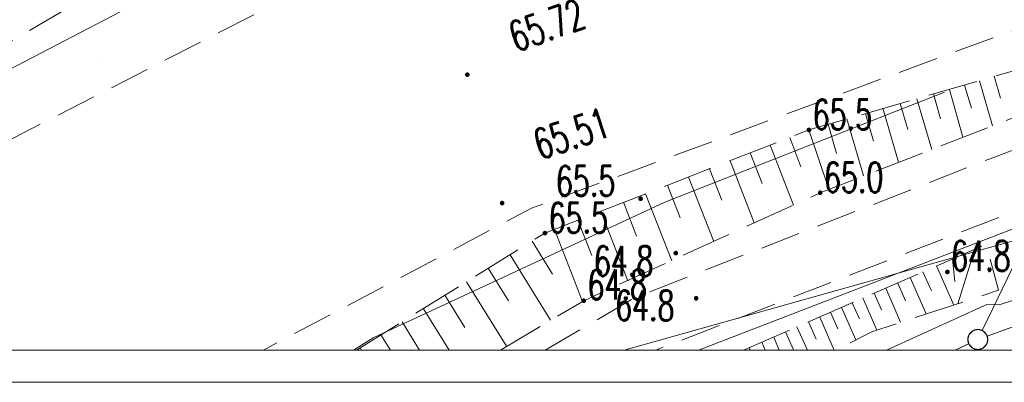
# Model space of a CAD drawing. Header units: millimetres. Extents: x 6487905018 to 6488192500, y 5882180700 to 5882375224.
# Tile 3 of 256: x 6487944920 to 6487969533, y 5882180700 to 5882189765. Entities that reach past the tile are written whole.
import ezdxf
from ezdxf.xclip import XClip

# ---------------------------------------------------------------- set-up
doc = ezdxf.new("R2010")
doc.units = ezdxf.units.MM
doc.header["$MEASUREMENT"] = 0
doc.header["$XCLIPFRAME"] = 2
for name, pattern in [('L_0_03', [1000, 500, -500]), ('L_0_04', [1500, 1000, -500]), ('L_0_05', [1750, 1250, -500]), ('Wipeout_Contour', [1000, 0, -1000])]:
    doc.linetypes.add(name, pattern=pattern)
for name, color, linetype in [('Mapa cyfrowa', 7, 'Continuous'), ('Zamość 06.10._2_202_Punkt_graniczny_stabilizowany_trwale', 7, 'Continuous'), ('Zamość 06.10._2_Mapa cyfrowa', 7, 'Continuous')]:
    doc.layers.add(name, color=color, linetype=linetype)
for name, color, linetype, lineweight in [('tabelka i ramka_Nr_pióra__1', 7, 'Continuous', 0), ('Zamość 06.10._2_000_Inne__niezydentyfikowane__Nr_pióra__7', 7, 'Continuous', 5), ('Zamość 06.10._2_0_Nr_pióra__7', 7, 'Continuous', 5), ('Zamość 06.10._2_202_Punkt_graniczny_stabilizowany_trwale_Nr_pióra__7', 7, 'Continuous', 5), ('Zamość 06.10._2_217_Granica_konturu_klasyfikcyjnego_Nr_pióra__96', 8, 'Continuous', 15), ('Zamość 06.10._2_218_Granica_uzytku_Nr_pióra__96', 8, 'Continuous', 15), ('Zamość 06.10._2_219_Linia_granicy_Nr_pióra__96', 8, 'Continuous', 15), ('Zamość 06.10._2_bariera_drogowa_ochronna__linia__Nr_pióra__7', 7, 'Continuous', 5), ('Zamość 06.10._2_chodnik__powierzchnia__Nr_pióra__7', 7, 'Continuous', 5), ('Zamość 06.10._2_jezdnia__powierzchnia__Nr_pióra__7', 7, 'Continuous', 5), ('Zamość 06.10._2_przewod_elektroenergetyczny__linia__Nr_pióra__1', 7, 'Continuous', 0), ('Zamość 06.10._2_przewod_wodociagowy__linia__Nr_pióra__5', 7, 'Continuous', 5), ('Zamość 06.10._2_punkt_wysokosciowy_naturalny_Atr2_Nr_pióra__7', 7, 'Continuous', 5), ('Zamość 06.10._2_punkt_wysokosciowy_naturalny_Nr_pióra__7', 7, 'Continuous', 5), ('Zamość 06.10._2_punkt_wysokosciowy_sztuczny_Atr2_Nr_pióra__7', 7, 'Continuous', 5), ('Zamość 06.10._2_punkt_wysokosciowy_sztuczny_Nr_pióra__7', 7, 'Continuous', 5), ('Zamość 06.10._2_rura_ochronna___przewod_elektroenergetyczny__linia__Nr_pióra__7', 7, 'Continuous', 5), ('Zamość 06.10._2_skarpa_nieumocniona__powierzchnia__Nr_pióra__7', 7, 'Continuous', 5)]:
    doc.layers.add(name, color=color, linetype=linetype, lineweight=lineweight)
doc.styles.add('GENERATED_STYLE_1', font='Simplex.shx')
doc.linetypes.add('L_0_A0_SHX', pattern='A,0,[1,PZT Orlen Zamość.pdf1.Shx,S=15.277778,R=0,X=0,Y=0],-3500,0', length=3500)

# ---------------------------------------------------------------- blocks, each defined once
blk = doc.blocks.new('Rysunek_1_2')
at = {"color": 254, "linetype": 'Wipeout_Contour', "lineweight": 0, "ltscale": 70061284114.24681}
blk.add_wipeout([(6487915525.867126, 5882181505.900702), (6488146644.289524, 5882181505.900702), (6488146644.289524, 5882373115.540435), (6488107628.768834, 5882373115.540435), (6488107628.768834, 5882320263.490532), (6488101226.436201, 5882320263.490532), (6488101226.436201, 5882373115.540435), (6487915525.867126, 5882373115.540435)], dxfattribs=at).dxf.layer = 'Zamość 06.10._2_Mapa cyfrowa'
at = {"layer": 'Zamość 06.10._2_punkt_wysokosciowy_naturalny_Nr_pióra__7', "linetype": 'Continuous'}
for points in [[(6487964650.000001, 5882186965, 1), (6487964650.000001, 5882187055, 1)], [(6487960440.000001, 5882185245, 1), (6487960440.000001, 5882185335, 1)], [(6487964930, 5882185395.000001, 1), (6487964930, 5882185485, 1)], [(6487958050, 5882184385, 1), (6487958050, 5882184475, 1)], [(6487961320.000001, 5882183885, 1), (6487961320.000001, 5882183975, 1)], [(6487968110.000001, 5882183415, 1), (6487968110.000001, 5882183505, 1)], [(6487961830, 5882182755, 1), (6487961830, 5882182845, 1)], [(6487959020, 5882182695, 1), (6487959020, 5882182785, 1)]]:
    blk.add_hatch(color=256, dxfattribs=at).paths.add_polyline_path(points)
at = {"layer": 'Zamość 06.10._2_punkt_wysokosciowy_sztuczny_Nr_pióra__7', "linetype": 'Continuous'}
for points in [[(6487956110.000001, 5882188345, 1), (6487956110.000001, 5882188435, 1)], [(6487956980.000001, 5882185135, 1), (6487956980.000001, 5882185225, 1)]]:
    blk.add_hatch(color=256, dxfattribs=at).paths.add_polyline_path(points)
at = {"layer": 'Zamość 06.10._2_000_Inne__niezydentyfikowane__Nr_pióra__7', "linetype": 'Continuous', "flags": 128}
for points in [[(6487968910, 5882188240), (6487969240.000001, 5882187110)], [(6487969280.000001, 5882188350), (6487969440.000001, 5882187800)], [(6487968160, 5882188020), (6487968500, 5882186830)], [(6487968540, 5882188130), (6487968710, 5882187550)], [(6487967350, 5882187790), (6487967720, 5882186520)], [(6487967760, 5882187910), (6487967940.000001, 5882187290)], [(6487966500, 5882187550), (6487966890, 5882186200)], [(6487966930, 5882187670), (6487967120, 5882187020)], [(6487965600, 5882187290), (6487966010, 5882185860)], [(6487966060, 5882187420), (6487966260, 5882186730.000001)], [(6487964650.000001, 5882187010), (6487965150.000001, 5882185530)], [(6487965130, 5882187150.000001), (6487965340, 5882186420)], [(6487964170, 5882186820), (6487964450, 5882186090)], [(6487963680, 5882186630), (6487964260, 5882185130)], [(6487962680, 5882186240), (6487963280.000001, 5882184690.000001)], [(6487963180, 5882186440.000001), (6487963480.000001, 5882185670)], [(6487962160, 5882186040), (6487962470, 5882185250)], [(6487961640, 5882185830), (6487962270, 5882184220)], [(6487961110.000001, 5882185630), (6487961430, 5882184810)], [(6487960560, 5882185410), (6487961220, 5882183740)], [(6487960010, 5882185200), (6487960340, 5882184350)], [(6487959450, 5882184980.000001), (6487960120, 5882183240)], [(6487958290, 5882184520), (6487958990.000001, 5882182720)], [(6487958870, 5882184750), (6487959220, 5882183870)], [(6487957730.000001, 5882184230.000001), (6487958240.000001, 5882183400.000001)], [(6487968800, 5882184030), (6487968370, 5882182660)], [(6487957180, 5882183890), (6487958190.000001, 5882182250)], [(6487968240.000001, 5882183780), (6487968300, 5882183220)], [(6487956630, 5882183550), (6487957140, 5882182740)], [(6487967840, 5882183610), (6487968270, 5882182630)], [(6487967180, 5882183320), (6487967580, 5882182410)], [(6487967500, 5882183460), (6487967710, 5882182990)], [(6487956090, 5882183210), (6487957090, 5882181600)], [(6487966570.000001, 5882183050), (6487966940.000001, 5882182200)], [(6487966870, 5882183180), (6487967060, 5882182740)], [(6487955550, 5882182880), (6487956050, 5882182070)], [(6487966000, 5882182810), (6487966350, 5882182000)], [(6487966280.000001, 5882182930), (6487966460, 5882182510)], [(6487965460, 5882182570), (6487965820.000001, 5882181760)], [(6487965730.000001, 5882182690.000001), (6487965910, 5882182290)], [(6487955010, 5882182540), (6487955653.873148, 5882181505.900702)], [(6487964920, 5882182330), (6487965282.996119, 5882181505.900702)], [(6487965190.000001, 5882182450), (6487965370, 5882182040)], [(6487954480.000001, 5882182210), (6487954916.719817, 5882181505.900702)], [(6487964350, 5882182090), (6487964608.862189, 5882181505.900702)], [(6487964640, 5882182210), (6487964830, 5882181780)], [(6487953950, 5882181890), (6487954189.756249, 5882181505.900702)], [(6487963770, 5882181830), (6487963908.899699, 5882181505.900702)], [(6487964060, 5882181960), (6487964260, 5882181510)], [(6487953430, 5882181560), (6487953463.291875, 5882181505.900702)], [(6487963160, 5882181560), (6487963183.596502, 5882181505.900702)], [(6487963470, 5882181700), (6487963554.390999, 5882181505.900702)]]:
    blk.add_lwpolyline(points, dxfattribs=at)
at = {"layer": 'Zamość 06.10._2_0_Nr_pióra__7', "linetype": 'Continuous'}
for p, q in [((6487947000, 5882188730.000001), (6487947000.05, 5882188730.000001)), ((6487956110.000001, 5882188390), (6487956110.05, 5882188390)), ((6487968910, 5882188240), (6487968910.05, 5882188240)), ((6487969280.000001, 5882188350), (6487969280.05, 5882188350)), ((6487968160, 5882188020), (6487968160.05, 5882188020)), ((6487968540, 5882188130), (6487968540.05, 5882188130)), ((6487967350, 5882187790), (6487967350.05, 5882187790)), ((6487967760, 5882187910), (6487967760.05, 5882187910)), ((6487968040, 5882187950), (6487968040.05, 5882187950)), ((6487969440.000001, 5882187800), (6487969440.05, 5882187800)), ((6487966500, 5882187550), (6487966500.05, 5882187550)), ((6487966930, 5882187670), (6487966930.05, 5882187670)), ((6487968710, 5882187550), (6487968710.05, 5882187550)), ((6487965600, 5882187290), (6487965600.05, 5882187290)), ((6487966060, 5882187420), (6487966060.05, 5882187420)), ((6487967940.000001, 5882187290), (6487967940.05, 5882187290)), ((6487964650.000001, 5882187010), (6487964650.05, 5882187010)), ((6487964650.000001, 5882187010), (6487964650.05, 5882187010)), ((6487965130, 5882187150.000001), (6487965130.05, 5882187150.000001)), ((6487967120, 5882187020), (6487967120.05, 5882187020)), ((6487969240.000001, 5882187110), (6487969240.05, 5882187110)), ((6487964170, 5882186820), (6487964170.05, 5882186820)), ((6487966260, 5882186730.000001), (6487966260.05, 5882186730.000001)), ((6487968500, 5882186830), (6487968500.05, 5882186830)), ((6487963680, 5882186630), (6487963680.05, 5882186630)), ((6487967720, 5882186520), (6487967720.05, 5882186520)), ((6487962680, 5882186240), (6487962680.05, 5882186240)), ((6487963180, 5882186440.000001), (6487963180.05, 5882186440.000001)), ((6487965340, 5882186420), (6487965340.05, 5882186420)), ((6487969180, 5882186290), (6487969180.05, 5882186290)), ((6487962160, 5882186040), (6487962160.05, 5882186040)), ((6487964450, 5882186090), (6487964450.05, 5882186090)), ((6487966890, 5882186200), (6487966890.05, 5882186200)), ((6487961640, 5882185830), (6487961640.05, 5882185830)), ((6487966010, 5882185860), (6487966010.05, 5882185860)), ((6487961110.000001, 5882185630), (6487961110.05, 5882185630)), ((6487963480.000001, 5882185670), (6487963480.05, 5882185670)), ((6487965150.000001, 5882185530), (6487965150.05, 5882185530)), ((6487960440.000001, 5882185290), (6487960440.05, 5882185290)), ((6487960560, 5882185410), (6487960560.05, 5882185410)), ((6487962470, 5882185250), (6487962470.05, 5882185250)), ((6487964930, 5882185440.000001), (6487964930.05, 5882185440.000001)), ((6487964930, 5882185440.000001), (6487964930.05, 5882185440.000001)), ((6487956980.000001, 5882185180), (6487956980.05, 5882185180)), ((6487957710, 5882185050), (6487957710.05, 5882185050)), ((6487960010, 5882185200), (6487960010.05, 5882185200)), ((6487961050, 5882185200), (6487961050.05, 5882185200)), ((6487964260, 5882185130), (6487964260.05, 5882185130)), ((6487959450, 5882184980.000001), (6487959450.05, 5882184980.000001)), ((6487961430, 5882184810), (6487961430.05, 5882184810)), ((6487958290, 5882184520), (6487958290.05, 5882184520)), ((6487958870, 5882184750), (6487958870.05, 5882184750)), ((6487963280.000001, 5882184690.000001), (6487963280.05, 5882184690.000001)), ((6487958050, 5882184430), (6487958050.05, 5882184430)), ((6487958050, 5882184430), (6487958050.05, 5882184430)), ((6487960340, 5882184350), (6487960340.05, 5882184350)), ((6487957730.000001, 5882184230.000001), (6487957730.05, 5882184230.000001)), ((6487962270, 5882184220), (6487962270.05, 5882184220)), ((6487968800, 5882184030), (6487968800.05, 5882184030)), ((6487969080, 5882184150.000001), (6487969080.05, 5882184150.000001)), ((6487957180, 5882183890), (6487957180.05, 5882183890)), ((6487959220, 5882183870), (6487959220.05, 5882183870)), ((6487961320.000001, 5882183930), (6487961320.05, 5882183930)), ((6487968240.000001, 5882183780), (6487968240.05, 5882183780)), ((6487956630, 5882183550), (6487956630.05, 5882183550)), ((6487961220, 5882183740), (6487961220.05, 5882183740)), ((6487967840, 5882183610), (6487967840.05, 5882183610)), ((6487958240.000001, 5882183400.000001), (6487958240.05, 5882183400.000001)), ((6487967180, 5882183320), (6487967180.05, 5882183320)), ((6487967500, 5882183460), (6487967500.05, 5882183460)), ((6487968110.000001, 5882183460), (6487968110.05, 5882183460)), ((6487956090, 5882183210), (6487956090.05, 5882183210)), ((6487960120, 5882183240), (6487960120.05, 5882183240)), ((6487966570.000001, 5882183050), (6487966570.05, 5882183050)), ((6487966870, 5882183180), (6487966870.05, 5882183180)), ((6487968300, 5882183220), (6487968300.05, 5882183220)), ((6487955550, 5882182880), (6487955550.05, 5882182880)), ((6487960280.000001, 5882182810), (6487960280.05, 5882182810)), ((6487961830, 5882182800), (6487961830.05, 5882182800)), ((6487966000, 5882182810), (6487966000.05, 5882182810)), ((6487966280.000001, 5882182930), (6487966280.05, 5882182930)), ((6487967710, 5882182990), (6487967710.05, 5882182990)), ((6487969390, 5882183000), (6487969390.05, 5882183000)), ((6487957140, 5882182740), (6487957140.05, 5882182740)), ((6487958990.000001, 5882182720), (6487958990.05, 5882182720)), ((6487959020, 5882182740), (6487959020.05, 5882182740)), ((6487959020, 5882182740), (6487959020.05, 5882182740)), ((6487965460, 5882182570), (6487965460.05, 5882182570)), ((6487965730.000001, 5882182690.000001), (6487965730.05, 5882182690.000001)), ((6487967060, 5882182740), (6487967060.05, 5882182740)), ((6487968270, 5882182630), (6487968270.05, 5882182630)), ((6487968370, 5882182660), (6487968370.05, 5882182660)), ((6487969110.000001, 5882182650.000001), (6487969110.05, 5882182650.000001)), ((6487969400.000001, 5882182640), (6487969400.05, 5882182640)), ((6487955010, 5882182540), (6487955010.05, 5882182540)), ((6487964920, 5882182330), (6487964920.05, 5882182330)), ((6487965190.000001, 5882182450), (6487965190.05, 5882182450)), ((6487966460, 5882182510), (6487966460.05, 5882182510)), ((6487967580, 5882182410), (6487967580.05, 5882182410)), ((6487954480.000001, 5882182210), (6487954480.05, 5882182210)), ((6487956050, 5882182070), (6487956050.05, 5882182070)), ((6487958190.000001, 5882182250), (6487958190.05, 5882182250)), ((6487964350, 5882182090), (6487964350.05, 5882182090)), ((6487964640, 5882182210), (6487964640.05, 5882182210)), ((6487965910, 5882182290), (6487965910.05, 5882182290)), ((6487966940.000001, 5882182200), (6487966940.05, 5882182200)), ((6487953760, 5882181810), (6487953760.05, 5882181810)), ((6487953950, 5882181890), (6487953950.05, 5882181890)), ((6487963770, 5882181830), (6487963770.05, 5882181830)), ((6487964060, 5882181960), (6487964060.05, 5882181960)), ((6487965370, 5882182040), (6487965370.05, 5882182040)), ((6487966220, 5882181960), (6487966220.05, 5882181960)), ((6487966350, 5882182000), (6487966350.05, 5882182000)), ((6487953430, 5882181560), (6487953430.05, 5882181560)), ((6487957090, 5882181600), (6487957090.05, 5882181600)), ((6487963160, 5882181560), (6487963160.05, 5882181560)), ((6487963470, 5882181700), (6487963470.05, 5882181700)), ((6487964830, 5882181780), (6487964830.05, 5882181780)), ((6487965820.000001, 5882181760), (6487965820.05, 5882181760)), ((6487960880, 5882181530), (6487960880.05, 5882181530)), ((6487964260, 5882181510), (6487964260.05, 5882181510))]:
    blk.add_line(p, q, dxfattribs=at)
at = {"layer": 'Zamość 06.10._2_202_Punkt_graniczny_stabilizowany_trwale_Nr_pióra__7', "linetype": 'Continuous'}
blk.add_line((6487968870, 5882181770), (6487968870.05, 5882181770), dxfattribs=at)
at = {"layer": 'Zamość 06.10._2_217_Granica_konturu_klasyfikcyjnego_Nr_pióra__96', "linetype": 'L_0_03', "flags": 128}
for points in [[(6487985980.000001, 5882187930), (6487968870, 5882181770)], [(6487968870, 5882181770), (6487968305.661502, 5882181505.900702)]]:
    blk.add_lwpolyline(points, dxfattribs=at)
at = {"layer": 'Zamość 06.10._2_218_Granica_uzytku_Nr_pióra__96', "linetype": 'L_0_03', "flags": 128}
for points in [[(6487985980.000001, 5882187930), (6487968870, 5882181770)], [(6487968870, 5882181770), (6487985980.000001, 5882187930)], [(6487968870, 5882181770), (6487968305.661502, 5882181505.900702)], [(6487968305.661502, 5882181505.900702), (6487968870, 5882181770)]]:
    blk.add_lwpolyline(points, dxfattribs=at)
at = {"layer": 'Zamość 06.10._2_219_Linia_granicy_Nr_pióra__96', "linetype": 'Continuous', "flags": 128}
for points in [[(6487968870, 5882181770), (6488017610.000001, 5882199330)], [(6487960033.202497, 5882181505.900702), (6487970110.000001, 5882184340)], [(6487968870, 5882181770), (6487970110.000001, 5882184340)], [(6487968305.661502, 5882181505.900702), (6487968870, 5882181770)], [(6487968870, 5882181770), (6487968927.003295, 5882181505.900702)]]:
    blk.add_lwpolyline(points, dxfattribs=at)
at = {"layer": 'Zamość 06.10._2_bariera_drogowa_ochronna__linia__Nr_pióra__7', "linetype": 'L_0_A0_SHX', "flags": 128}
for points in [[(6487970030.000001, 5882198820), (6487958670, 5882194990), (6487951210, 5882191940.000001), (6487944260, 5882188310), (6487937380, 5882183980.000001), (6487933978.113465, 5882181505.900702)], [(6487953264.484281, 5882181505.900702), (6487953760, 5882181810), (6487961050, 5882185200), (6487968040, 5882187950)]]:
    blk.add_lwpolyline(points, dxfattribs=at)
at = {"layer": 'Zamość 06.10._2_bariera_drogowa_ochronna__linia__Nr_pióra__7', "linetype": 'Continuous', "flags": 128}
for points in [[(6487970030.000001, 5882198820), (6487958670, 5882194990), (6487951210, 5882191940.000001), (6487944260, 5882188310), (6487937380, 5882183980.000001), (6487933978.113465, 5882181505.900702)], [(6487953264.484281, 5882181505.900702), (6487953760, 5882181810), (6487961050, 5882185200), (6487968040, 5882187950)]]:
    blk.add_lwpolyline(points, dxfattribs=at)
at = {"layer": 'Zamość 06.10._2_chodnik__powierzchnia__Nr_pióra__7', "linetype": 'L_0_04', "flags": 128}
blk.add_lwpolyline([(6487958057.642355, 5882181505.900702), (6487960280.000001, 5882182810), (6487969180, 5882186290), (6487986010, 5882192660), (6487986840, 5882192170), (6487987260, 5882191410), (6487969840, 5882184990), (6487960880, 5882181530), (6487960839.075156, 5882181505.900702)], dxfattribs=at)
at = {"layer": 'Zamość 06.10._2_jezdnia__powierzchnia__Nr_pióra__7', "linetype": 'L_0_04', "flags": 128}
blk.add_lwpolyline([(6487937199.926741, 5882181505.900702), (6487944120, 5882186480.000001), (6487955420, 5882192270), (6487968700, 5882197150.000001), (6487987180, 5882202890), (6488010660, 5882210140), (6488034760, 5882217530), (6488040000, 5882219130), (6488059610.000001, 5882225210), (6488075310, 5882230370), (6488081470, 5882233630), (6488086160, 5882236070), (6488088060, 5882236830), (6488096848.98959, 5882239382.959795), (6488095756.069768, 5882228162.316289), (6488092220, 5882227070), (6488065320.000001, 5882218790), (6488063880, 5882216950), (6488050800, 5882212990), (6488048420, 5882213800), (6488035940.000001, 5882210150.000001), (6488012080, 5882202830), (6487993710, 5882197150.000001), (6487982400.000001, 5882193450), (6487970620, 5882189820), (6487957710, 5882185050), (6487951012.646, 5882181505.900702)], dxfattribs=at)
at = {"layer": 'Zamość 06.10._2_przewod_elektroenergetyczny__linia__Nr_pióra__1', "linetype": 'Continuous', "flags": 128}
blk.add_lwpolyline([(6487966584.735785, 5882181505.900702), (6487969110.000001, 5882182650.000001), (6487969400.000001, 5882182640), (6487973710, 5882184040), (6487980090, 5882186310), (6487982110.000001, 5882187090), (6487986770, 5882188870), (6487992300, 5882190680), (6488011590, 5882196940.000001), (6488012760, 5882196600), (6488070050, 5882213020), (6488088720, 5882218650.000001), (6488095014.036757, 5882220544.110717)], dxfattribs=at)
at = {"layer": 'Zamość 06.10._2_przewod_wodociagowy__linia__Nr_pióra__5', "linetype": 'Continuous', "flags": 128}
blk.add_lwpolyline([(6487961888.490653, 5882181505.900702), (6487970920, 5882184990), (6487985810, 5882190440.000001), (6488011250, 5882199020), (6488052190.000001, 5882211630), (6488091710, 5882222110), (6488092020, 5882222160)], dxfattribs=at)
at = {"layer": 'Zamość 06.10._2_punkt_wysokosciowy_naturalny_Nr_pióra__7', "linetype": 'Continuous'}
for centre in [(6487964650.000001, 5882187010), (6487960440.000001, 5882185290), (6487964930, 5882185440.000001), (6487958050, 5882184430), (6487961320.000001, 5882183930), (6487968110.000001, 5882183460), (6487961830, 5882182800), (6487959020, 5882182740)]:
    blk.add_circle(centre, 45, dxfattribs=at)
at = {"layer": 'Zamość 06.10._2_punkt_wysokosciowy_sztuczny_Nr_pióra__7', "linetype": 'Continuous'}
for centre in [(6487956110.000001, 5882188390), (6487956980.000001, 5882185180)]:
    blk.add_circle(centre, 45, dxfattribs=at)
at = {"layer": 'Zamość 06.10._2_rura_ochronna___przewod_elektroenergetyczny__linia__Nr_pióra__7', "linetype": 'Continuous', "flags": 128}
blk.add_lwpolyline([(6487969400.000001, 5882182640), (6487973710, 5882184040)], dxfattribs=at)
at = {"layer": 'Zamość 06.10._2_skarpa_nieumocniona__powierzchnia__Nr_pióra__7', "linetype": 'L_0_05', "flags": 128}
for points in [[(6487931209.699054, 5882181505.900702), (6487932063.824611, 5882185058.157987), (6487941500, 5882191300), (6487965570.000001, 5882198640), (6487958760, 5882195840), (6487946150.000001, 5882190070), (6487939650.000001, 5882186260), (6487933930, 5882182050), (6487933237.840293, 5882181505.900702)], [(6487953338.951133, 5882181505.900702), (6487958050, 5882184430), (6487964650.000001, 5882187010), (6487981640, 5882191920), (6487964930, 5882185440.000001), (6487959020, 5882182740), (6487956936.396969, 5882181505.900702)], [(6487963015.481553, 5882181505.900702), (6487969080, 5882184150.000001), (6487969390, 5882183000), (6487966220, 5882181960), (6487965321.689665, 5882181505.900702)]]:
    blk.add_lwpolyline(points, dxfattribs=at)
at = {"layer": 'Zamość 06.10._2_punkt_wysokosciowy_naturalny_Atr2_Nr_pióra__7', "linetype": 'Continuous', "char_height": 750, "attachment_point": 1, "style": 'GENERATED_STYLE_1'}
for s, insert in [('\\A1;{\\W0.660000x;\\FSimplex.shx;65.5}', (6487964744.285715, 5882187768.425)), ('\\A1;{\\W0.660000x;\\FSimplex.shx;65.5}', (6487958324.285715, 5882186108.425)), ('\\A1;{\\W0.660000x;\\FSimplex.shx;65.0}', (6487965024.285714, 5882186198.425001)), ('\\A1;{\\W0.660000x;\\FSimplex.shx;65.5}', (6487958144.285714, 5882185188.425)), ('\\A1;{\\W0.660000x;\\FSimplex.shx;64.8}', (6487959274.285714, 5882184106.425)), ('\\A1;{\\W0.660000x;\\FSimplex.shx;64.8}', (6487968204.285715, 5882184236.425)), ('\\A1;{\\W0.660000x;\\FSimplex.shx;64.8}', (6487959114.285714, 5882183516.425)), ('\\A1;{\\W0.660000x;\\FSimplex.shx;64.8}', (6487959804.285715, 5882182996.425))]:
    blk.add_mtext(s, dxfattribs=dict(at, insert=insert))
at = {"layer": 'Zamość 06.10._2_punkt_wysokosciowy_sztuczny_Atr2_Nr_pióra__7', "linetype": 'Continuous', "char_height": 750, "attachment_point": 1, "style": 'GENERATED_STYLE_1'}
for s, insert, rotation in [('\\A1;{\\W0.660000x;\\FSimplex.shx;65.72}', (6487957073.463181, 5882189655.945941), 19.6999999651), ('\\A1;{\\W0.660000x;\\FSimplex.shx;65.51}', (6487957689.208515, 5882186969.299047), 18.4999999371)]:
    blk.add_mtext(s, dxfattribs=dict(at, insert=insert, rotation=rotation))
at = {"color": 254, "linetype": 'Wipeout_Contour', "lineweight": 0, "ltscale": 105089997385.1506}
blk.add_wipeout([(6487968870, 5882181520), (6487968995, 5882181553.493649), (6487969086.506351, 5882181645), (6487969120, 5882181770), (6487969086.506351, 5882181895), (6487968995, 5882181986.506351), (6487968870, 5882182020), (6487968745, 5882181986.506351), (6487968653.493649, 5882181895), (6487968620, 5882181770), (6487968653.493649, 5882181645), (6487968745, 5882181553.493649)], dxfattribs=at).dxf.layer = 'Zamość 06.10._2_202_Punkt_graniczny_stabilizowany_trwale'
at = {"layer": 'Zamość 06.10._2_202_Punkt_graniczny_stabilizowany_trwale_Nr_pióra__7', "linetype": 'Continuous'}
for p, q in [((6487968653.493649, 5882181895), (6487968620, 5882181770)), ((6487968745, 5882181986.506351), (6487968653.493649, 5882181895)), ((6487968870, 5882182020), (6487968745, 5882181986.506351)), ((6487968995, 5882181986.506351), (6487968870, 5882182020)), ((6487969086.506351, 5882181895), (6487968995, 5882181986.506351)), ((6487969120, 5882181770), (6487969086.506351, 5882181895)), ((6487968620, 5882181770), (6487968653.493649, 5882181645)), ((6487968653.493649, 5882181645), (6487968745, 5882181553.493649)), ((6487968995, 5882181553.493649), (6487969086.506351, 5882181645)), ((6487969086.506351, 5882181645), (6487969120, 5882181770)), ((6487968745, 5882181553.493649), (6487968870, 5882181520)), ((6487968870, 5882181520), (6487968995, 5882181553.493649))]:
    blk.add_line(p, q, dxfattribs=at)
blk.add_circle((6487968870, 5882181770), 250, dxfattribs=at)

msp = doc.modelspace()

# ---------------------------------------------------------------- linework, layer by layer
at = {"layer": 'tabelka i ramka_Nr_pióra__1', "linetype": 'Continuous'}
msp.add_line((6488192500, 5882180700.125709), (6487911008.050664, 5882180700.125709), dxfattribs=at)

# ---------------------------------------------------------------- block references
at = {"layer": 'Mapa cyfrowa', "color": 22, "linetype": 'Continuous', "lineweight": 5}
ref = msp.add_blockref('Rysunek_1_2', (0, 0), dxfattribs=at)
XClip(ref).set_block_clipping_path([(6487915525.8671264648, 5882181505.9007024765), (6488146644.2895231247, 5882181505.9007024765), (6488146644.2895231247, 5882373115.5404348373), (6488107628.7688331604, 5882373115.5404348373), (6488107628.7688331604, 5882320263.4905319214), (6488101226.4362001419, 5882320263.4905319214), (6488101226.4362001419, 5882373115.5404348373), (6487915525.8671264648, 5882373115.5404348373)])

doc.saveas('drawing.dxf')
